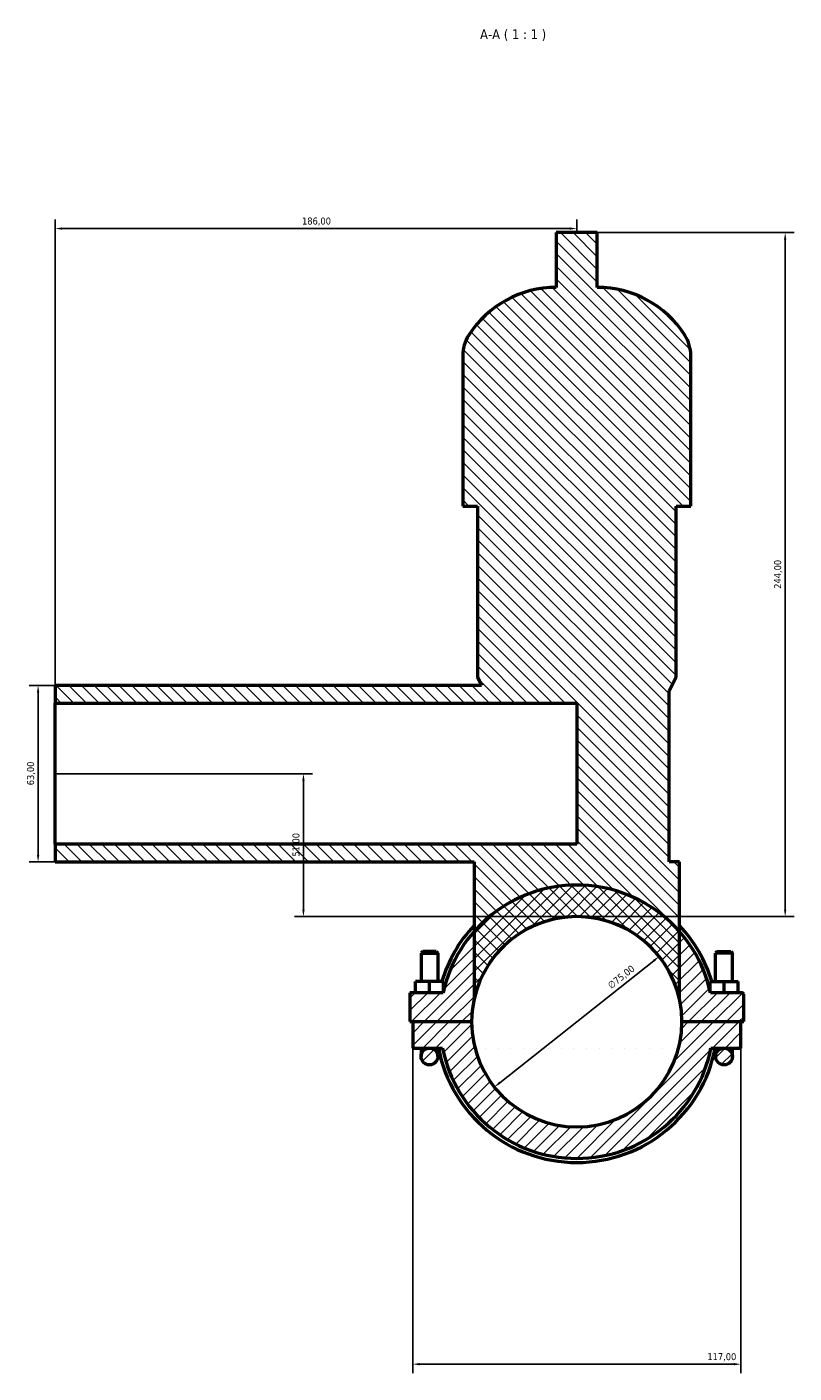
# Model space of a CAD drawing. Header units: millimetres. Extents: x 0 to 971, y -206 to 1211.
# Tile 7 of 8: x 320 to 593, y 731 to 1211. Entities that reach past the tile are written whole.
import ezdxf

# ---------------------------------------------------------------- set-up
doc = ezdxf.new("R2010")
doc.units = ezdxf.units.MM
for name, color, linetype, lineweight in [('Dimension (ISO)', 7, 'Continuous', 25), ('Hatch (ISO)', 7, 'Continuous', 18), ('Symbol (ISO)', 7, 'Continuous', 25), ('Visible (ISO)', 7, 'Continuous', 50)]:
    doc.layers.add(name, color=color, linetype=linetype, lineweight=lineweight)
doc.styles.add('Label Text (ISO)', font='tahoma.ttf')
doc.styles.add('Note Text (ISO)', font='tahoma.ttf')
doc.dimstyles.new('Default (ISO)', dxfattribs={"dimtxt": 2.5, "dimasz": 2.5, "dimexe": 3.175, "dimexo": 0, "dimgap": 0.762, "dimtad": 1, "dimrnd": 1e-08, "dimzin": 0, "dimtxsty": 'Note Text (ISO)', "dimcen": 0.09, "dimdle": 10, "dimclrd": 256, "dimclre": 256, "dimclrt": 232, "dimazin": 0, "dimtfac": 1.40208, "dimtmove": 0, "dimatfit": 3, "dimfxl": 1, "dimtolj": 1, "dimtzin": 0, "dimlwd": -1, "dimlwe": -1, "dimarcsym": 0})

# ---------------------------------------------------------------- blocks, each defined once
blk = doc.blocks.new('*D7')
at = {"layer": 'Defpoints', "color": 0, "transparency": 16777216}
for p in [(457.28, 847.05), (574.28, 847.05), (574.28, 734.27)]:
    blk.add_point(p, dxfattribs=at)
at = {"layer": 'Dimension (ISO)', "transparency": 16777216}
for p, q in [((457.28, 847.05), (457.28, 731.1)), ((574.28, 847.05), (574.28, 731.1)), ((459.78, 734.27), (571.78, 734.27))]:
    blk.add_line(p, q, dxfattribs=at)
for points in [[(459.78, 734.69), (459.78, 733.86), (457.28, 734.27)], [(571.78, 734.69), (571.78, 733.86), (574.28, 734.27)]]:
    blk.add_solid(points, dxfattribs=at)
at = {"layer": 'Dimension (ISO)', "color": 232, "true_color": 0xca0064, "transparency": 16777216, "insert": (562.33, 738.21), "char_height": 2.5, "attachment_point": 1, "style": 'Note Text (ISO)'}
blk.add_mtext('\\A1;117,00', dxfattribs=at)
blk = doc.blocks.new('*D8')
at = {"layer": 'Defpoints', "color": 0, "transparency": 16777216}
for p in [(545.17, 879.72), (486.4, 833.13)]:
    blk.add_point(p, dxfattribs=at)
at = {"layer": 'Dimension (ISO)', "transparency": 16777216}
blk.add_line((488.36, 834.68), (543.21, 878.17), dxfattribs=at)
for points in [[(542.95, 878.5), (543.47, 877.84), (545.17, 879.72)], [(488.1, 835.01), (488.61, 834.35), (486.4, 833.13)]]:
    blk.add_solid(points, dxfattribs=at)
at = {"layer": 'Dimension (ISO)', "color": 232, "true_color": 0xca0064, "transparency": 16777216, "insert": (526.49, 869.99), "char_height": 2.5, "attachment_point": 1, "rotation": 38.4097, "style": 'Note Text (ISO)'}
blk.add_mtext('\\A1;∅75,00', dxfattribs=at)
blk = doc.blocks.new('*D9')
at = {"layer": 'Defpoints', "color": 0, "transparency": 16777216}
for p in [(329.78, 976.42), (323.74, 913.42), (329.78, 913.42)]:
    blk.add_point(p, dxfattribs=at)
at = {"layer": 'Dimension (ISO)', "transparency": 16777216}
for p, q in [((329.78, 976.42), (320.57, 976.42)), ((323.74, 973.92), (323.74, 915.92)), ((329.78, 913.42), (320.57, 913.42))]:
    blk.add_line(p, q, dxfattribs=at)
for points in [[(323.32, 973.92), (324.16, 973.92), (323.74, 976.42)], [(323.32, 915.92), (324.16, 915.92), (323.74, 913.42)]]:
    blk.add_solid(points, dxfattribs=at)
at = {"layer": 'Dimension (ISO)', "color": 232, "true_color": 0xca0064, "transparency": 16777216, "insert": (319.81, 940.79), "char_height": 2.5, "attachment_point": 1, "rotation": 90, "style": 'Note Text (ISO)'}
blk.add_mtext('\\A1;63,00', dxfattribs=at)
blk = doc.blocks.new('*D10')
at = {"layer": 'Defpoints', "color": 0, "transparency": 16777216}
for p in [(329.78, 1139.37), (515.78, 1137.92), (329.78, 970.12)]:
    blk.add_point(p, dxfattribs=at)
at = {"layer": 'Dimension (ISO)', "transparency": 16777216}
for p, q in [((329.78, 970.12), (329.78, 1142.55)), ((513.28, 1139.37), (332.28, 1139.37)), ((515.78, 1137.92), (515.78, 1142.55))]:
    blk.add_line(p, q, dxfattribs=at)
for points in [[(332.28, 1139.79), (332.28, 1138.96), (329.78, 1139.37)], [(513.28, 1139.79), (513.28, 1138.96), (515.78, 1139.37)]]:
    blk.add_solid(points, dxfattribs=at)
at = {"layer": 'Dimension (ISO)', "color": 232, "true_color": 0xca0064, "transparency": 16777216, "insert": (417.83, 1143.31), "char_height": 2.5, "attachment_point": 1, "style": 'Note Text (ISO)'}
blk.add_mtext('\\A1;186,00', dxfattribs=at)
blk = doc.blocks.new('*D11')
at = {"layer": 'Defpoints', "color": 0, "transparency": 16777216}
for p in [(523.1, 1137.92), (590.07, 1137.92), (515.78, 893.92)]:
    blk.add_point(p, dxfattribs=at)
at = {"layer": 'Dimension (ISO)', "transparency": 16777216}
for p, q in [((523.1, 1137.92), (593.24, 1137.92)), ((590.07, 896.42), (590.07, 1135.42)), ((515.78, 893.92), (593.24, 893.92))]:
    blk.add_line(p, q, dxfattribs=at)
for points in [[(589.65, 1135.42), (590.48, 1135.42), (590.07, 1137.92)], [(589.65, 896.42), (590.48, 896.42), (590.07, 893.92)]]:
    blk.add_solid(points, dxfattribs=at)
at = {"layer": 'Dimension (ISO)', "color": 232, "true_color": 0xca0064, "transparency": 16777216, "insert": (586.13, 1010.87), "char_height": 2.5, "attachment_point": 1, "rotation": 90, "style": 'Note Text (ISO)'}
blk.add_mtext('\\A1;244,00', dxfattribs=at)
blk = doc.blocks.new('*D12')
at = {"layer": 'Defpoints', "color": 0, "transparency": 16777216}
for p in [(329.78, 944.92), (418.34, 944.92), (515.78, 893.92)]:
    blk.add_point(p, dxfattribs=at)
at = {"layer": 'Dimension (ISO)', "transparency": 16777216}
for p, q in [((329.78, 944.92), (421.51, 944.92)), ((418.34, 896.42), (418.34, 942.42)), ((515.78, 893.92), (415.16, 893.92))]:
    blk.add_line(p, q, dxfattribs=at)
for points in [[(417.92, 942.42), (418.76, 942.42), (418.34, 944.92)], [(417.92, 896.42), (418.76, 896.42), (418.34, 893.92)]]:
    blk.add_solid(points, dxfattribs=at)
at = {"layer": 'Dimension (ISO)', "color": 232, "true_color": 0xca0064, "transparency": 16777216, "insert": (414.41, 915.32), "char_height": 2.5, "attachment_point": 1, "rotation": 90, "style": 'Note Text (ISO)'}
blk.add_mtext('\\A1;51,00', dxfattribs=at)

msp = doc.modelspace()

# ---------------------------------------------------------------- hatches: boundary and pattern name
at = {"layer": 'Hatch (ISO)'}
h = msp.add_hatch(dxfattribs=at)
h.set_pattern_fill('ANSI31', color=256, scale=25.4, angle=90.00021, style=0)
h.set_pattern_definition([(135.0002, (0, 0), (-2.245056, -2.245072), [])])
edge = h.paths.add_edge_path()
edge.add_line((552.3812, 864.5909), (552.3812, 888.627))
edge.add_line((552.3812, 888.627), (552.3812, 913.4445))
edge.add_line((552.3812, 913.4445), (548.7212, 913.4445))
edge.add_line((548.7212, 913.4445), (548.7212, 974.4445))
edge.add_line((548.7212, 974.4445), (551.1612, 979.3245))
edge.add_line((551.1612, 979.3245), (551.1612, 1040.3245))
edge.add_line((551.1612, 1040.3245), (556.4479, 1040.3245))
edge.add_line((556.4479, 1040.3245), (556.4479, 1094.0045))
edge.add_ellipse((542.866, 1094.0045), major_axis=(13.5819, 0), ratio=1, start_angle=0, end_angle=32.612421)
edge.add_ellipse((523.1012, 1081.3583), major_axis=(31.2053, 19.9661), ratio=1, start_angle=0, end_angle=57.387579)
edge.add_line((523.1012, 1118.4045), (523.1012, 1137.9245))
edge.add_line((523.1012, 1137.9245), (508.4612, 1137.9245))
edge.add_line((508.4612, 1137.9245), (508.4612, 1118.4045))
edge.add_ellipse((508.4612, 1081.3583), major_axis=(0, 37.0461), ratio=1, start_angle=0, end_angle=57.387579)
edge.add_ellipse((488.6964, 1094.0045), major_axis=(-11.4405, 7.32), ratio=1, start_angle=0, end_angle=32.612421)
edge.add_line((475.1146, 1094.0045), (475.1146, 1040.3245))
edge.add_line((475.1146, 1040.3245), (480.4012, 1040.3245))
edge.add_line((480.4012, 1040.3245), (480.4012, 979.3245))
edge.add_line((480.4012, 979.3245), (481.8512, 976.4245))
edge.add_line((481.8512, 976.4245), (329.7812, 976.4245))
edge.add_line((329.7812, 976.4245), (329.7812, 970.1245))
edge.add_line((329.7812, 970.1245), (515.7812, 970.1245))
edge.add_line((515.7812, 970.1245), (515.7812, 919.7245))
edge.add_line((515.7812, 919.7245), (329.7812, 919.7245))
edge.add_line((329.7812, 919.7245), (329.7812, 913.4245))
edge.add_line((329.7812, 913.4245), (479.1812, 913.4245))
edge.add_line((479.1812, 913.4245), (479.1812, 888.627))
edge.add_line((479.1812, 888.627), (479.1812, 864.5909))
edge.add_ellipse((515.7812, 856.4245), major_axis=(-36.6, 8.1664), ratio=1, start_angle=205.156237, end_angle=360, ccw=False)
h = msp.add_hatch(dxfattribs=at)
h.set_pattern_fill('ANSI31', color=256, scale=25.4, style=0)
h.set_pattern_definition([(45, (0, 0), (-2.245064, 2.245064), [])])
edge = h.paths.add_edge_path()
edge.add_ellipse((574.7812, 866.2995), major_axis=(0.5, 0), ratio=1, start_angle=0, end_angle=90)
edge.add_line((574.7812, 866.7995), (563.4144, 866.7995))
edge.add_ellipse((515.7812, 856.4245), major_axis=(47.6332, 10.375), ratio=1, start_angle=0, end_angle=29.055252)
edge.add_ellipse((515.7812, 856.4245), major_axis=(36.6, 32.2025), ratio=1, start_angle=0, end_angle=97.31411)
edge.add_ellipse((515.7812, 856.4245), major_axis=(-36.6, 32.2025), ratio=1, start_angle=0, end_angle=29.055252)
edge.add_line((468.148, 866.7995), (456.2812, 866.7995))
edge.add_line((456.2812, 866.7995), (456.2812, 856.4745))
edge.add_line((456.2812, 856.4745), (478.2813, 856.4745))
edge.add_ellipse((515.7812, 856.4245), major_axis=(-37.5, 0.05), ratio=1, start_angle=180.152789, end_angle=360, ccw=False)
edge.add_line((553.2812, 856.4745), (575.2812, 856.4745))
edge.add_line((575.2812, 856.4745), (575.2812, 866.2995))
edge = h.paths.add_edge_path()
edge.add_ellipse((515.7812, 856.4245), major_axis=(37.5, -0.05), ratio=1, start_angle=180.152789, end_angle=360)
edge.add_line((553.2812, 856.3745), (574.2812, 856.3745))
edge.add_line((574.2812, 856.3745), (574.2812, 847.0495))
edge.add_line((574.2812, 847.0495), (568.2812, 847.0495))
edge.add_line((568.2812, 847.0495), (563.6213, 847.0495))
edge.add_ellipse((515.7812, 856.4245), major_axis=(-47.8401, -9.375), ratio=1, start_angle=0, end_angle=157.825022, ccw=False)
edge.add_line((467.9412, 847.0495), (463.2812, 847.0495))
edge.add_line((463.2812, 847.0495), (457.2812, 847.0495))
edge.add_line((457.2812, 847.0495), (457.2812, 856.3745))
edge.add_line((457.2812, 856.3745), (478.2813, 856.3745))
edge = h.paths.add_edge_path()
edge.add_ellipse((568.2812, 844.0495), major_axis=(3, 0), ratio=1, start_angle=0, end_angle=360)
edge = h.paths.add_edge_path()
edge.add_ellipse((463.2812, 844.0495), major_axis=(3, 0), ratio=1, start_angle=0, end_angle=360)

# ---------------------------------------------------------------- linework, layer by layer
at = {"layer": 'Visible (ISO)'}
for p, q in [((523.1012, 1137.9245), (508.4612, 1137.9245)), ((508.4612, 1137.9245), (508.4612, 1118.4045)), ((523.1012, 1118.4045), (523.1012, 1137.9245)), ((475.1146, 1094.0045), (475.1146, 1040.3245)), ((556.4479, 1040.3245), (556.4479, 1094.0045)), ((475.1146, 1040.3245), (480.4012, 1040.3245)), ((480.4012, 1040.3245), (480.4012, 979.3245)), ((551.1612, 979.3245), (551.1612, 1040.3245)), ((551.1612, 1040.3245), (556.4479, 1040.3245)), ((481.8512, 976.4245), (329.7812, 976.4245)), ((329.7812, 976.4245), (329.7812, 970.1245)), ((480.4012, 979.3245), (481.8512, 976.4245)), ((548.7212, 974.4445), (551.1612, 979.3245)), ((329.7812, 970.1245), (515.7812, 970.1245)), ((329.7812, 919.7245), (329.7812, 970.1245)), ((515.7812, 970.1245), (515.7812, 919.7245)), ((548.7212, 913.4445), (548.7212, 974.4445)), ((515.7812, 919.7245), (329.7812, 919.7245)), ((329.7812, 919.7245), (329.7812, 913.4245)), ((329.7812, 913.4245), (479.1812, 913.4245)), ((479.1812, 913.4245), (479.1812, 864.5909)), ((552.3812, 913.4445), (548.7212, 913.4445)), ((552.3812, 864.5909), (552.3812, 913.4445)), ((460.8812, 881.4745), (460.2812, 880.8745)), ((460.2812, 880.8745), (466.2812, 880.8745)), ((460.2812, 880.8745), (460.2812, 870.7995)), ((465.6812, 881.4745), (460.8812, 881.4745)), ((465.6812, 881.4745), (466.2812, 880.8745)), ((466.2812, 880.8745), (466.2812, 870.7995)), ((565.8812, 881.4745), (565.2812, 880.8745)), ((571.2812, 880.8745), (565.2812, 880.8745)), ((565.2812, 870.7995), (565.2812, 880.8745)), ((565.8812, 881.4745), (570.6812, 881.4745)), ((570.6812, 881.4745), (571.2812, 880.8745)), ((571.2812, 870.7995), (571.2812, 880.8745)), ((458.2812, 866.7995), (458.2812, 870.7995)), ((463.2812, 870.7995), (458.2812, 870.7995)), ((468.2812, 870.7995), (463.2812, 870.7995)), ((463.2812, 866.7995), (463.2812, 870.7995)), ((468.2812, 867.3932), (468.2812, 870.7995)), ((563.2812, 870.7995), (568.2812, 870.7995)), ((563.2812, 867.3932), (563.2812, 870.7995)), ((568.2812, 866.7995), (568.2812, 870.7995)), ((568.2812, 870.7995), (573.2812, 870.7995)), ((573.2812, 866.7995), (573.2812, 870.7995)), ((468.148, 866.7995), (456.2812, 866.7995)), ((456.2812, 866.7995), (456.2812, 856.4745)), ((574.7812, 866.7995), (563.4144, 866.7995)), ((575.2812, 856.4745), (575.2812, 866.2995)), ((456.2812, 856.4745), (478.2813, 856.4745)), ((478.2813, 856.3745), (457.2812, 856.3745)), ((457.2812, 856.3745), (457.2812, 847.0495)), ((460.2812, 856.4745), (460.2812, 856.3745)), ((466.2812, 856.4745), (466.2812, 856.3745)), ((553.2812, 856.4745), (575.2812, 856.4745)), ((574.2812, 856.3745), (553.2812, 856.3745)), ((565.2812, 856.3745), (565.2812, 856.4745)), ((571.2812, 856.3745), (571.2812, 856.4745)), ((574.2812, 847.0495), (574.2812, 856.3745)), ((457.2812, 847.0495), (463.2812, 847.0495)), ((460.2812, 847.0495), (460.2812, 844.0495)), ((463.2812, 847.0495), (467.9412, 847.0495)), ((466.2812, 844.0495), (466.2812, 847.0495)), ((563.6213, 847.0495), (568.2812, 847.0495)), ((565.2812, 847.0495), (565.2812, 844.0495)), ((568.2812, 847.0495), (574.2812, 847.0495)), ((571.2812, 844.0495), (571.2812, 847.0495))]:
    msp.add_line(p, q, dxfattribs=at)
for centre in [(463.2812, 844.0495), (568.2812, 844.0495)]:
    msp.add_circle(centre, 3, dxfattribs=at)
for centre, radius, start, end in [((508.4612, 1081.3583), 37.0461, 90, 147.387579), ((523.1012, 1081.3583), 37.0461, 32.612421, 90), ((488.6964, 1094.0045), 13.5819, 147.387579, 180), ((542.866, 1094.0045), 13.5819, 0, 32.612421), ((515.7812, 856.4245), 48.75, 12.287693, 167.712307), ((515.7812, 856.4245), 37.5, 0.076394, 179.923606), ((515.7812, 856.4245), 37.5, 12.578119, 167.421881), ((515.7812, 856.4245), 50.2125, 136.794438, 163.364427), ((515.7812, 856.4245), 50.2125, 16.635573, 43.205562), ((574.7812, 866.2995), 0.5, 0, 90), ((515.7812, 856.4245), 37.5, 180.076394, 359.923606), ((515.7812, 856.4245), 50.2125, 190.760641, 349.239359), ((515.7812, 856.4245), 48.75, 191.087489, 348.912511)]:
    msp.add_arc(centre, radius, start, end, dxfattribs=at)

# ---------------------------------------------------------------- texts
at = {"layer": 'Symbol (ISO)', "insert": (481.3036, 1206.3032), "char_height": 3.5, "attachment_point": 7, "style": 'Label Text (ISO)'}
msp.add_mtext('A-A ( 1 : 1 )', dxfattribs=at)

# ---------------------------------------------------------------- dimensions: what is measured, and where the dimension line sits
at = {"layer": 'Dimension (ISO)'}
for base, p1, p2, angle, picture, middle in [((329.7812, 1139.3729), (515.7812, 1137.9245), (329.7812, 970.1245), 180, '*D10', (422.7812, 1139.3729)), ((590.0663, 1137.9245), (515.7812, 893.9245), (523.1012, 1137.9245), 90, '*D11', (590.0663, 1015.9245)), ((323.741, 913.4245), (329.7812, 976.4245), (329.7812, 913.4245), 90, '*D9', (323.741, 944.9245)), ((418.3397, 944.9245), (515.7812, 893.9245), (329.7812, 944.9245), 90, '*D12', (418.3397, 919.4245)), ((574.2812, 734.2745), (457.2812, 847.0495), (574.2812, 847.0495), 180, '*D7', (567.2812, 734.2745))]:
    dim = msp.add_linear_dim(base=base, p1=p1, p2=p2, angle=angle, dimstyle='Default (ISO)', override={"dimdec": 2, "dimtp": 0, "dimtm": 0, "dimtdec": 2, "dimtofl": 0, "dimatfit": 1}, dxfattribs=at)
    dim.commit()
    dim.dimension.update_dxf_attribs({"geometry": picture, "text_midpoint": middle, "dimtype": 160})
dim = msp.add_diameter_dim_2p(p1=(486.3967, 833.1264), p2=(545.1658, 879.7225), dimstyle='Default (ISO)', override={"dimdec": 2, "dimlfac": 1, "dimtp": 0, "dimtm": 0, "dimtdec": 2, "dimatfit": 2}, dxfattribs=at)
dim.commit()
dim.dimension.update_dxf_attribs({"geometry": '*D8', "text_midpoint": (533.2654, 870.2871), "dimtype": 163})

doc.saveas('drawing.dxf')
